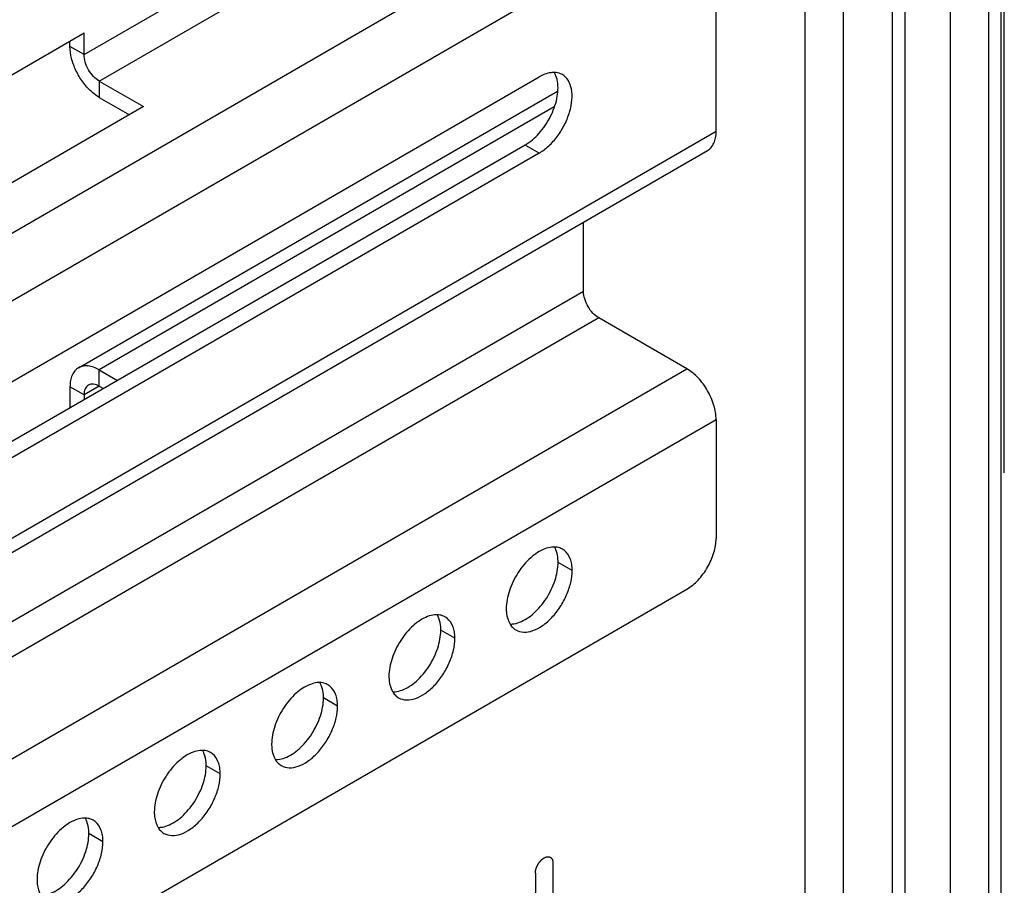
# Model space of a CAD drawing. Header units: inches. Extents: x 5 to 265, y 5 to 171.
# Tile 91 of 212: x 200.24 to 203.21, y 84.92 to 87.52. Entities that reach past the tile are written whole.
import ezdxf

# ---------------------------------------------------------------- set-up
doc = ezdxf.new("R2010")
doc.units = ezdxf.units.IN
doc.header["$LTSCALE"] = 14.96
doc.header["$MEASUREMENT"] = 0
doc.linetypes.add('HIDDEN', pattern=[0.2, 0.1, -0.1])
doc.layers.get('0').update_dxf_attribs({"linetype": 'CONTINUOUS'})
doc.layers.add('03_ALL_AXES', color=7, linetype='CONTINUOUS')
doc.layers.add('DEFAULT_2', color=7, linetype='HIDDEN')

msp = doc.modelspace()

# ---------------------------------------------------------------- linework, layer by layer
at = {"color": 7, "linetype": 'Continuous'}
for p, q in [((202.6075, 84.3644), (202.6075, 128.5862)), ((202.7234, 84.6748), (202.7234, 128.5192)), ((202.8709, 81.7952), (202.8709, 128.4341)), ((202.9087, 81.7426), (202.9087, 128.4122)), ((203.0446, 128.3338), (203.0446, 65.826)), ((203.1609, 65.2161), (203.1609, 128.1553)), ((203.1987, 65.1634), (203.1987, 128.1362)), ((200.4345, 87.4193), (201.94, 88.2884)), ((200.4805, 87.3397), (201.9859, 88.2088)), ((202.2511, 88.0557), (197.9895, 85.5953)), ((202.3395, 87.9027), (197.9895, 85.3912)), ((202.3395, 87.1882), (202.3395, 87.9027)), ((199.5507, 86.9743), (200.4345, 87.4846)), ((200.4345, 87.4193), (200.4345, 87.4846)), ((200.3921, 87.4438), (200.3921, 87.4601)), ((200.4345, 87.4193), (200.3921, 87.4438)), ((199.5188, 86.0317), (201.806, 87.3521)), ((200.4805, 87.3397), (200.6136, 87.2629)), ((200.4805, 87.3397), (200.4805, 87.2907)), ((200.418, 86.4763), (201.8614, 87.3096)), ((200.4805, 87.2907), (200.5712, 87.2384)), ((200.6136, 87.2629), (199.7297, 86.7525)), ((201.8516, 87.2617), (200.4805, 86.4701)), ((202.3395, 87.1882), (197.9895, 84.6768)), ((197.9895, 84.6345), (202.3136, 87.131)), ((201.7635, 87.1472), (199.4764, 85.8267)), ((201.806, 87.1227), (199.5188, 85.8022)), ((201.94, 86.7061), (201.94, 86.9153)), ((201.94, 86.7061), (197.9895, 84.4253)), ((201.9859, 86.6265), (197.9895, 84.3191)), ((202.2511, 86.4734), (201.9859, 86.6265)), ((197.9895, 84.013), (202.2511, 86.4734)), ((200.4805, 86.4701), (200.5356, 86.4383)), ((200.4805, 86.4211), (200.4805, 86.4701)), ((200.4345, 86.3946), (200.3921, 86.4191)), ((200.3921, 86.4191), (200.3921, 86.3554)), ((200.4805, 86.4211), (200.4345, 86.3946)), ((200.4805, 86.4211), (200.4932, 86.4138)), ((200.4345, 86.3946), (200.4345, 86.3799)), ((197.9895, 83.8088), (202.3395, 86.3203)), ((202.3395, 86.3203), (202.3395, 85.9626)), ((197.9895, 83.3492), (202.2511, 85.8096)), ((201.8477, 84.9851), (201.8477, 84.0257)), ((201.7946, 84.9545), (201.7946, 83.9951))]:
    msp.add_line(p, q, dxfattribs=at)
for points, knots in [([(200.4568, 87.3082), (200.4471, 87.3168), (200.4295, 87.3367), (200.4092, 87.3708), (200.3958, 87.407), (200.3921, 87.4319), (200.3921, 87.4438)], [0, 0, 0, 0, 0.251964, 0.514399, 0.769205, 1, 1, 1, 1]), ([(200.4805, 87.3397), (200.474, 87.3435), (200.4616, 87.3538), (200.4472, 87.3735), (200.4374, 87.3959), (200.4345, 87.4118), (200.4345, 87.4193)], [0, 0, 0, 0, 0.237222, 0.499999, 0.762776, 1, 1, 1, 1]), ([(200.4805, 87.2907), (200.4785, 87.2919), (200.4701, 87.297), (200.4623, 87.3032), (200.4568, 87.3082)], [0, 0, 0, 0, 0.238551, 1, 1, 1, 1]), ([(202.3136, 87.131), (202.3177, 87.1334), (202.3254, 87.1399), (202.3336, 87.1533), (202.3385, 87.1698), (202.3395, 87.1819), (202.3395, 87.1882)], [0, 0, 0, 0, 0.217755, 0.450891, 0.710462, 1, 1, 1, 1]), ([(201.9859, 86.6265), (201.9794, 86.6302), (201.967, 86.6406), (201.9526, 86.6603), (201.9428, 86.6826), (201.94, 86.6985), (201.94, 86.7061)], [0, 0, 0, 0, 0.237222, 0.499999, 0.762776, 1, 1, 1, 1]), ([(200.418, 86.4763), (200.4139, 86.4739), (200.4062, 86.4674), (200.3979, 86.454), (200.3931, 86.4375), (200.3921, 86.4254), (200.3921, 86.4191)], [0, 0, 0, 0, 0.217755, 0.450891, 0.710462, 1, 1, 1, 1]), ([(200.4805, 86.4701), (200.475, 86.4733), (200.4641, 86.4785), (200.4473, 86.4825), (200.4316, 86.4821), (200.4221, 86.4787), (200.418, 86.4763)], [0, 0, 0, 0, 0.289537, 0.549107, 0.782244, 1, 1, 1, 1]), ([(202.3395, 86.3203), (202.3395, 86.3348), (202.334, 86.3653), (202.3151, 86.4083), (202.2874, 86.4461), (202.2636, 86.4661), (202.2511, 86.4734)], [0, 0, 0, 0, 0.237248, 0.500001, 0.762753, 1, 1, 1, 1]), ([(200.448, 86.4243), (200.4436, 86.4218), (200.436, 86.4123), (200.4345, 86.4008), (200.4345, 86.3946)], [0, 0, 0, 0, 0.449242, 1, 1, 1, 1]), ([(200.4805, 86.4211), (200.4751, 86.4242), (200.4644, 86.4287), (200.4524, 86.4269), (200.448, 86.4243)], [0, 0, 0, 0, 0.550756, 1, 1, 1, 1]), ([(202.2511, 85.8096), (202.2636, 85.8168), (202.2874, 85.8368), (202.3151, 85.8747), (202.334, 85.9176), (202.3395, 85.9482), (202.3395, 85.9626)], [0, 0, 0, 0, 0.237217, 0.499998, 0.76278, 1, 1, 1, 1]), ([(201.7946, 84.9545), (201.7947, 84.955), (201.7948, 84.956), (201.7949, 84.9576), (201.795, 84.9589), (201.7951, 84.9598), (201.7951, 84.9603), (201.7951, 84.9607), (201.7953, 84.9611), (201.7954, 84.9617), (201.7956, 84.9626), (201.7959, 84.964), (201.7962, 84.9654), (201.7964, 84.9663), (201.7966, 84.9669), (201.7966, 84.9673), (201.7968, 84.9677), (201.797, 84.9683), (201.7974, 84.9692), (201.7979, 84.9706), (201.7984, 84.972), (201.7987, 84.973), (201.7989, 84.9735), (201.7991, 84.974), (201.7993, 84.9744), (201.7996, 84.9749), (201.8001, 84.9759), (201.8007, 84.9773), (201.8014, 84.9787), (201.8019, 84.9796), (201.8022, 84.9802), (201.8024, 84.9806), (201.8027, 84.981), (201.803, 84.9815), (201.8036, 84.9824), (201.8044, 84.9837), (201.8052, 84.9849), (201.8058, 84.9858), (201.8062, 84.9863), (201.8064, 84.9867), (201.8067, 84.987), (201.8071, 84.9875), (201.8077, 84.9883), (201.8087, 84.9894), (201.8096, 84.9906), (201.8103, 84.9914), (201.8107, 84.9918), (201.811, 84.9922), (201.8113, 84.9924), (201.8117, 84.9928), (201.8124, 84.9935), (201.8134, 84.9945), (201.8145, 84.9954), (201.8152, 84.9961), (201.8156, 84.9965), (201.8159, 84.9968), (201.8163, 84.997), (201.8167, 84.9973), (201.8175, 84.9978), (201.8185, 84.9986), (201.8196, 84.9993), (201.8204, 84.9999), (201.8208, 85.0002), (201.8212, 85.0004), (201.8215, 85.0005), (201.8219, 85.0007), (201.8227, 85.0011), (201.8237, 85.0016), (201.8248, 85.0021), (201.8256, 85.0024), (201.826, 85.0026), (201.8263, 85.0028), (201.8266, 85.0028), (201.827, 85.003), (201.8278, 85.0031), (201.8288, 85.0034), (201.8298, 85.0036), (201.8305, 85.0038), (201.831, 85.0038), (201.8313, 85.0039), (201.8316, 85.0039), (201.8319, 85.0039), (201.8326, 85.0039), (201.8336, 85.0038), (201.8345, 85.0038), (201.8352, 85.0038), (201.8356, 85.0038), (201.8358, 85.0038), (201.8361, 85.0036), (201.8364, 85.0035), (201.837, 85.0033), (201.8379, 85.003), (201.8387, 85.0027), (201.8393, 85.0025), (201.8397, 85.0023), (201.8399, 85.0023), (201.8401, 85.0021), (201.8404, 85.0019), (201.8409, 85.0015), (201.8416, 85.0009), (201.8422, 85.0003), (201.8427, 84.9999), (201.843, 84.9997), (201.8432, 84.9995), (201.8433, 84.9993), (201.8436, 84.999), (201.8439, 84.9984), (201.8444, 84.9976), (201.8449, 84.9968), (201.8453, 84.9962), (201.8455, 84.9959), (201.8457, 84.9957), (201.8457, 84.9954), (201.8459, 84.995), (201.8461, 84.9943), (201.8464, 84.9933), (201.8467, 84.9922), (201.8469, 84.9915), (201.8471, 84.9911), (201.8472, 84.9908), (201.8472, 84.9905), (201.8472, 84.99), (201.8473, 84.9892), (201.8474, 84.988), (201.8476, 84.9865), (201.8476, 84.9856), (201.8477, 84.9851)], [0, 0, 0, 0, 0.015625, 0.03125, 0.046875, 0.054688, 0.058594, 0.0625, 0.066406, 0.070312, 0.078125, 0.09375, 0.109375, 0.117188, 0.121094, 0.125, 0.128906, 0.132812, 0.140625, 0.15625, 0.171875, 0.179688, 0.183594, 0.1875, 0.191406, 0.195312, 0.203125, 0.21875, 0.234375, 0.242188, 0.246094, 0.25, 0.253906, 0.257812, 0.265625, 0.28125, 0.296875, 0.304688, 0.308594, 0.3125, 0.316406, 0.320312, 0.328125, 0.34375, 0.359375, 0.367188, 0.371094, 0.375, 0.378906, 0.382812, 0.390625, 0.40625, 0.421875, 0.429688, 0.433594, 0.4375, 0.441406, 0.445312, 0.453125, 0.46875, 0.484375, 0.492188, 0.496094, 0.5, 0.503906, 0.507812, 0.515625, 0.53125, 0.546875, 0.554688, 0.558594, 0.5625, 0.566406, 0.570312, 0.578125, 0.59375, 0.609375, 0.617188, 0.621094, 0.625, 0.628906, 0.632812, 0.640625, 0.65625, 0.671875, 0.679688, 0.683594, 0.6875, 0.691406, 0.695312, 0.703125, 0.71875, 0.734375, 0.742188, 0.746094, 0.75, 0.753906, 0.757812, 0.765625, 0.78125, 0.796875, 0.804688, 0.808594, 0.8125, 0.816406, 0.820312, 0.828125, 0.84375, 0.859375, 0.867188, 0.871094, 0.875, 0.878906, 0.882812, 0.890625, 0.90625, 0.921875, 0.929688, 0.933594, 0.9375, 0.941406, 0.945312, 0.953125, 0.96875, 0.984375, 1, 1, 1, 1])]:
    msp.add_open_spline(points, degree=3, knots=knots, dxfattribs=at)
at = {"layer": '03_ALL_AXES', "color": 7, "linetype": 'Continuous'}
for p, q in [((201.806, 87.1227), (201.7635, 87.1472)), ((201.9057, 85.8657), (201.8632, 85.8902)), ((201.5521, 85.6616), (201.5097, 85.6861)), ((201.1986, 85.4574), (201.1561, 85.4819)), ((200.845, 85.2533), (200.8026, 85.2778)), ((200.4915, 85.0492), (200.449, 85.0737))]:
    msp.add_line(p, q, dxfattribs=at)
for centre, radius, start, end in [((201.8508, 85.8781), 0.0585, 84.9317, 89.9013), ((201.853, 85.8892), 0.0471, 51.4033, 60.0287), ((201.4973, 85.6739), 0.0585, 84.9317, 89.9013), ((201.4995, 85.685), 0.0471, 51.4033, 60.0287), ((201.7596, 85.7275), 0.0471, 231.4033, 240.0287), ((201.1437, 85.4698), 0.0585, 84.9317, 89.9013), ((201.1459, 85.4809), 0.0471, 51.4033, 60.0287), ((201.4061, 85.5234), 0.0471, 231.4033, 240.0287), ((200.7902, 85.2657), 0.0585, 84.9317, 89.9013), ((200.7924, 85.2768), 0.0471, 51.4033, 60.0287), ((201.0525, 85.3193), 0.0471, 231.4033, 240.0287), ((200.4366, 85.0616), 0.0585, 84.9317, 89.9013), ((200.4388, 85.0727), 0.0471, 51.4033, 60.0287), ((200.699, 85.1151), 0.0471, 231.4033, 240.0287)]:
    msp.add_arc(centre, radius, start, end, dxfattribs=at)
for points, knots in [([(201.8522, 87.3656), (201.8486, 87.3658), (201.8323, 87.3648), (201.8168, 87.3584), (201.806, 87.3521)], [0, 0, 0, 0, 0.226104, 1, 1, 1, 1]), ([(201.8762, 87.3591), (201.8744, 87.3601), (201.867, 87.3638), (201.8585, 87.3655), (201.8522, 87.3656)], [0, 0, 0, 0, 0.24434, 1, 1, 1, 1]), ([(201.8614, 87.3383), (201.861, 87.3408), (201.8591, 87.3499), (201.8557, 87.3588), (201.8523, 87.3647)], [0, 0, 0, 0, 0.266278, 1, 1, 1, 1]), ([(201.7635, 87.1472), (201.7793, 87.1563), (201.8088, 87.1821), (201.8415, 87.2306), (201.8615, 87.2842), (201.8642, 87.3216), (201.8614, 87.3383)], [0, 0, 0, 0, 0.243144, 0.512089, 0.774348, 1, 1, 1, 1]), ([(201.806, 87.1227), (201.8164, 87.1287), (201.8365, 87.1442), (201.8624, 87.1736), (201.8837, 87.2082), (201.8986, 87.2452), (201.906, 87.2816), (201.9052, 87.3146), (201.896, 87.342), (201.8832, 87.355), (201.8762, 87.3591)], [0, 0, 0, 0, 0.128787, 0.270587, 0.417872, 0.562378, 0.696192, 0.81359, 0.913064, 1, 1, 1, 1]), ([(201.8509, 85.9366), (201.8487, 85.9366), (201.8394, 85.9361), (201.8302, 85.9338), (201.8236, 85.9313)], [0, 0, 0, 0, 0.235436, 1, 1, 1, 1]), ([(201.8573, 85.926), (201.8569, 85.9269), (201.8553, 85.9307), (201.8534, 85.9344), (201.8518, 85.937)], [0, 0, 0, 0, 0.257173, 1, 1, 1, 1]), ([(201.8766, 85.93), (201.875, 85.9309), (201.8686, 85.9341), (201.8614, 85.9359), (201.856, 85.9364)], [0, 0, 0, 0, 0.245653, 1, 1, 1, 1]), ([(201.8236, 85.9313), (201.8077, 85.9253), (201.7767, 85.9043), (201.7402, 85.8602), (201.7145, 85.8076), (201.707, 85.7692), (201.707, 85.751)], [0, 0, 0, 0, 0.22565, 0.487907, 0.756853, 1, 1, 1, 1]), ([(201.8632, 85.8902), (201.8632, 85.8934), (201.8628, 85.9055), (201.8604, 85.9177), (201.8573, 85.926)], [0, 0, 0, 0, 0.268124, 1, 1, 1, 1]), ([(201.9057, 85.8657), (201.9057, 85.872), (201.9048, 85.8842), (201.8994, 85.9057), (201.8902, 85.9198), (201.8824, 85.926)], [0, 0, 0, 0, 0.287162, 0.548363, 1, 1, 1, 1]), ([(201.7466, 85.7099), (201.7625, 85.7158), (201.7936, 85.7369), (201.83, 85.781), (201.8557, 85.8336), (201.8632, 85.872), (201.8632, 85.8902)], [0, 0, 0, 0, 0.22565, 0.487907, 0.756853, 1, 1, 1, 1]), ([(201.7361, 85.6867), (201.7431, 85.6826), (201.7607, 85.6781), (201.7891, 85.6838), (201.8181, 85.6996), (201.8459, 85.7242), (201.8704, 85.7556), (201.8898, 85.7914), (201.9023, 85.8284), (201.9057, 85.8537), (201.9057, 85.8657)], [0, 0, 0, 0, 0.086936, 0.18641, 0.303807, 0.437621, 0.582126, 0.729411, 0.871212, 1, 1, 1, 1]), ([(201.47, 85.7271), (201.4542, 85.7212), (201.4231, 85.7002), (201.3866, 85.6561), (201.361, 85.6035), (201.3534, 85.5651), (201.3534, 85.5469)], [0, 0, 0, 0, 0.22565, 0.487907, 0.756853, 1, 1, 1, 1]), ([(201.4974, 85.7325), (201.4952, 85.7325), (201.4859, 85.732), (201.4767, 85.7296), (201.47, 85.7271)], [0, 0, 0, 0, 0.235436, 1, 1, 1, 1]), ([(201.5037, 85.7218), (201.5033, 85.7228), (201.5018, 85.7266), (201.4999, 85.7303), (201.4983, 85.7329)], [0, 0, 0, 0, 0.257173, 1, 1, 1, 1]), ([(201.523, 85.7259), (201.5215, 85.7268), (201.515, 85.73), (201.5079, 85.7318), (201.5024, 85.7322)], [0, 0, 0, 0, 0.245653, 1, 1, 1, 1]), ([(201.707, 85.751), (201.707, 85.7465), (201.7078, 85.7304), (201.7122, 85.7141), (201.7184, 85.7042)], [0, 0, 0, 0, 0.276625, 1, 1, 1, 1]), ([(201.5097, 85.6861), (201.5097, 85.6893), (201.5092, 85.7014), (201.5069, 85.7136), (201.5037, 85.7218)], [0, 0, 0, 0, 0.268124, 1, 1, 1, 1]), ([(201.5521, 85.6616), (201.5521, 85.6679), (201.5512, 85.6801), (201.5458, 85.7016), (201.5367, 85.7157), (201.5289, 85.7219)], [0, 0, 0, 0, 0.287162, 0.548363, 1, 1, 1, 1]), ([(201.7184, 85.7042), (201.7192, 85.7028), (201.7226, 85.6979), (201.7267, 85.6934), (201.7302, 85.6907)], [0, 0, 0, 0, 0.258072, 1, 1, 1, 1]), ([(201.7193, 85.7046), (201.7215, 85.7046), (201.7308, 85.705), (201.74, 85.7074), (201.7466, 85.7099)], [0, 0, 0, 0, 0.235436, 1, 1, 1, 1]), ([(201.3931, 85.5058), (201.4089, 85.5117), (201.44, 85.5327), (201.4765, 85.5768), (201.5021, 85.6295), (201.5097, 85.6678), (201.5097, 85.6861)], [0, 0, 0, 0, 0.22565, 0.487907, 0.756853, 1, 1, 1, 1]), ([(201.3825, 85.4825), (201.3895, 85.4785), (201.4072, 85.4739), (201.4356, 85.4796), (201.4645, 85.4955), (201.4924, 85.5201), (201.5169, 85.5515), (201.5362, 85.5872), (201.5488, 85.6243), (201.5521, 85.6496), (201.5521, 85.6616)], [0, 0, 0, 0, 0.086936, 0.18641, 0.303807, 0.437621, 0.582126, 0.729411, 0.871212, 1, 1, 1, 1]), ([(201.1165, 85.523), (201.1006, 85.5171), (201.0696, 85.496), (201.0331, 85.452), (201.0074, 85.3993), (200.9999, 85.361), (200.9999, 85.3427)], [0, 0, 0, 0, 0.22565, 0.487907, 0.756853, 1, 1, 1, 1]), ([(201.1438, 85.5283), (201.1416, 85.5284), (201.1323, 85.5279), (201.1231, 85.5255), (201.1165, 85.523)], [0, 0, 0, 0, 0.235436, 1, 1, 1, 1]), ([(201.1501, 85.5177), (201.1498, 85.5187), (201.1482, 85.5225), (201.1463, 85.5262), (201.1447, 85.5288)], [0, 0, 0, 0, 0.257173, 1, 1, 1, 1]), ([(201.1695, 85.5218), (201.1679, 85.5226), (201.1615, 85.5259), (201.1543, 85.5276), (201.1489, 85.5281)], [0, 0, 0, 0, 0.245653, 1, 1, 1, 1]), ([(201.3534, 85.5469), (201.3534, 85.5424), (201.3542, 85.5263), (201.3587, 85.51), (201.3649, 85.5)], [0, 0, 0, 0, 0.276625, 1, 1, 1, 1]), ([(201.1561, 85.4819), (201.1561, 85.4852), (201.1557, 85.4973), (201.1533, 85.5094), (201.1501, 85.5177)], [0, 0, 0, 0, 0.268124, 1, 1, 1, 1]), ([(201.1986, 85.4574), (201.1986, 85.4638), (201.1977, 85.476), (201.1922, 85.4975), (201.1831, 85.5115), (201.1753, 85.5178)], [0, 0, 0, 0, 0.287162, 0.548363, 1, 1, 1, 1]), ([(201.3649, 85.5), (201.3657, 85.4987), (201.369, 85.4937), (201.3732, 85.4893), (201.3767, 85.4865)], [0, 0, 0, 0, 0.258072, 1, 1, 1, 1]), ([(201.3657, 85.5004), (201.3679, 85.5004), (201.3773, 85.5009), (201.3864, 85.5033), (201.3931, 85.5058)], [0, 0, 0, 0, 0.235436, 1, 1, 1, 1]), ([(201.0395, 85.3016), (201.0554, 85.3076), (201.0865, 85.3286), (201.1229, 85.3727), (201.1486, 85.4253), (201.1561, 85.4637), (201.1561, 85.4819)], [0, 0, 0, 0, 0.22565, 0.487907, 0.756853, 1, 1, 1, 1]), ([(201.029, 85.2784), (201.036, 85.2744), (201.0536, 85.2698), (201.082, 85.2755), (201.111, 85.2914), (201.1388, 85.316), (201.1633, 85.3474), (201.1827, 85.3831), (201.1952, 85.4202), (201.1986, 85.4454), (201.1986, 85.4574)], [0, 0, 0, 0, 0.086936, 0.18641, 0.303807, 0.437621, 0.582126, 0.729411, 0.871212, 1, 1, 1, 1]), ([(200.9999, 85.3427), (200.9999, 85.3383), (201.0007, 85.3221), (201.0051, 85.3059), (201.0113, 85.2959)], [0, 0, 0, 0, 0.276625, 1, 1, 1, 1]), ([(200.7629, 85.3189), (200.7471, 85.313), (200.716, 85.2919), (200.6795, 85.2478), (200.6539, 85.1952), (200.6463, 85.1568), (200.6463, 85.1386)], [0, 0, 0, 0, 0.22565, 0.487907, 0.756853, 1, 1, 1, 1]), ([(200.7903, 85.3242), (200.7881, 85.3242), (200.7788, 85.3238), (200.7696, 85.3214), (200.7629, 85.3189)], [0, 0, 0, 0, 0.235436, 1, 1, 1, 1]), ([(200.7966, 85.3136), (200.7962, 85.3146), (200.7947, 85.3184), (200.7928, 85.322), (200.7912, 85.3246)], [0, 0, 0, 0, 0.257173, 1, 1, 1, 1]), ([(200.8159, 85.3176), (200.8144, 85.3185), (200.8079, 85.3218), (200.8008, 85.3235), (200.7953, 85.324)], [0, 0, 0, 0, 0.245653, 1, 1, 1, 1]), ([(200.8026, 85.2778), (200.8026, 85.2811), (200.8021, 85.2932), (200.7998, 85.3053), (200.7966, 85.3136)], [0, 0, 0, 0, 0.268124, 1, 1, 1, 1]), ([(200.845, 85.2533), (200.845, 85.2597), (200.8441, 85.2719), (200.8387, 85.2934), (200.8296, 85.3074), (200.8218, 85.3136)], [0, 0, 0, 0, 0.287162, 0.548363, 1, 1, 1, 1]), ([(201.0113, 85.2959), (201.0121, 85.2946), (201.0155, 85.2896), (201.0196, 85.2852), (201.0231, 85.2824)], [0, 0, 0, 0, 0.258072, 1, 1, 1, 1]), ([(201.0122, 85.2963), (201.0144, 85.2963), (201.0237, 85.2968), (201.0329, 85.2992), (201.0395, 85.3016)], [0, 0, 0, 0, 0.235436, 1, 1, 1, 1]), ([(200.6754, 85.0743), (200.6824, 85.0702), (200.7001, 85.0657), (200.7285, 85.0714), (200.7574, 85.0872), (200.7852, 85.1119), (200.8098, 85.1433), (200.8291, 85.179), (200.8416, 85.2161), (200.845, 85.2413), (200.845, 85.2533)], [0, 0, 0, 0, 0.086936, 0.18641, 0.303807, 0.437621, 0.582126, 0.729411, 0.871212, 1, 1, 1, 1]), ([(200.686, 85.0975), (200.7018, 85.1034), (200.7329, 85.1245), (200.7694, 85.1686), (200.795, 85.2212), (200.8026, 85.2596), (200.8026, 85.2778)], [0, 0, 0, 0, 0.22565, 0.487907, 0.756853, 1, 1, 1, 1]), ([(200.6463, 85.1386), (200.6463, 85.1341), (200.6471, 85.118), (200.6516, 85.1017), (200.6577, 85.0918)], [0, 0, 0, 0, 0.276625, 1, 1, 1, 1]), ([(200.4094, 85.1148), (200.3935, 85.1089), (200.3625, 85.0878), (200.326, 85.0437), (200.3003, 84.9911), (200.2928, 84.9527), (200.2928, 84.9345)], [0, 0, 0, 0, 0.22565, 0.487907, 0.756853, 1, 1, 1, 1]), ([(200.4367, 85.1201), (200.4345, 85.1201), (200.4252, 85.1196), (200.416, 85.1173), (200.4094, 85.1148)], [0, 0, 0, 0, 0.235436, 1, 1, 1, 1]), ([(200.443, 85.1095), (200.4427, 85.1105), (200.4411, 85.1143), (200.4392, 85.1179), (200.4376, 85.1205)], [0, 0, 0, 0, 0.257173, 1, 1, 1, 1]), ([(200.4624, 85.1135), (200.4608, 85.1144), (200.4544, 85.1177), (200.4472, 85.1194), (200.4418, 85.1199)], [0, 0, 0, 0, 0.245653, 1, 1, 1, 1]), ([(200.449, 85.0737), (200.449, 85.0769), (200.4486, 85.0891), (200.4462, 85.1012), (200.443, 85.1095)], [0, 0, 0, 0, 0.268124, 1, 1, 1, 1]), ([(200.4915, 85.0492), (200.4915, 85.0556), (200.4906, 85.0678), (200.4851, 85.0892), (200.476, 85.1033), (200.4682, 85.1095)], [0, 0, 0, 0, 0.287162, 0.548363, 1, 1, 1, 1]), ([(200.6577, 85.0918), (200.6586, 85.0905), (200.6619, 85.0855), (200.6661, 85.0811), (200.6696, 85.0783)], [0, 0, 0, 0, 0.258072, 1, 1, 1, 1]), ([(200.6586, 85.0922), (200.6608, 85.0922), (200.6701, 85.0927), (200.6793, 85.095), (200.686, 85.0975)], [0, 0, 0, 0, 0.235436, 1, 1, 1, 1]), ([(200.3219, 84.8702), (200.3289, 84.8661), (200.3465, 84.8616), (200.3749, 84.8673), (200.4039, 84.8831), (200.4317, 84.9077), (200.4562, 84.9392), (200.4756, 84.9749), (200.4881, 85.0119), (200.4915, 85.0372), (200.4915, 85.0492)], [0, 0, 0, 0, 0.086936, 0.18641, 0.303807, 0.437621, 0.582126, 0.729411, 0.871212, 1, 1, 1, 1]), ([(200.3324, 84.8934), (200.3483, 84.8993), (200.3793, 84.9204), (200.4158, 84.9645), (200.4415, 85.0171), (200.449, 85.0555), (200.449, 85.0737)], [0, 0, 0, 0, 0.22565, 0.487907, 0.756853, 1, 1, 1, 1]), ([(200.2928, 84.9345), (200.2928, 84.93), (200.2936, 84.9139), (200.298, 84.8976), (200.3042, 84.8877)], [0, 0, 0, 0, 0.276625, 1, 1, 1, 1])]:
    msp.add_open_spline(points, degree=3, knots=knots, dxfattribs=at)
at = {"layer": 'DEFAULT_2', "color": 7, "linetype": 'HIDDEN'}
msp.add_line((203.2079, 65.2161), (203.2079, 128.1888), dxfattribs=at)

doc.saveas('drawing.dxf')
